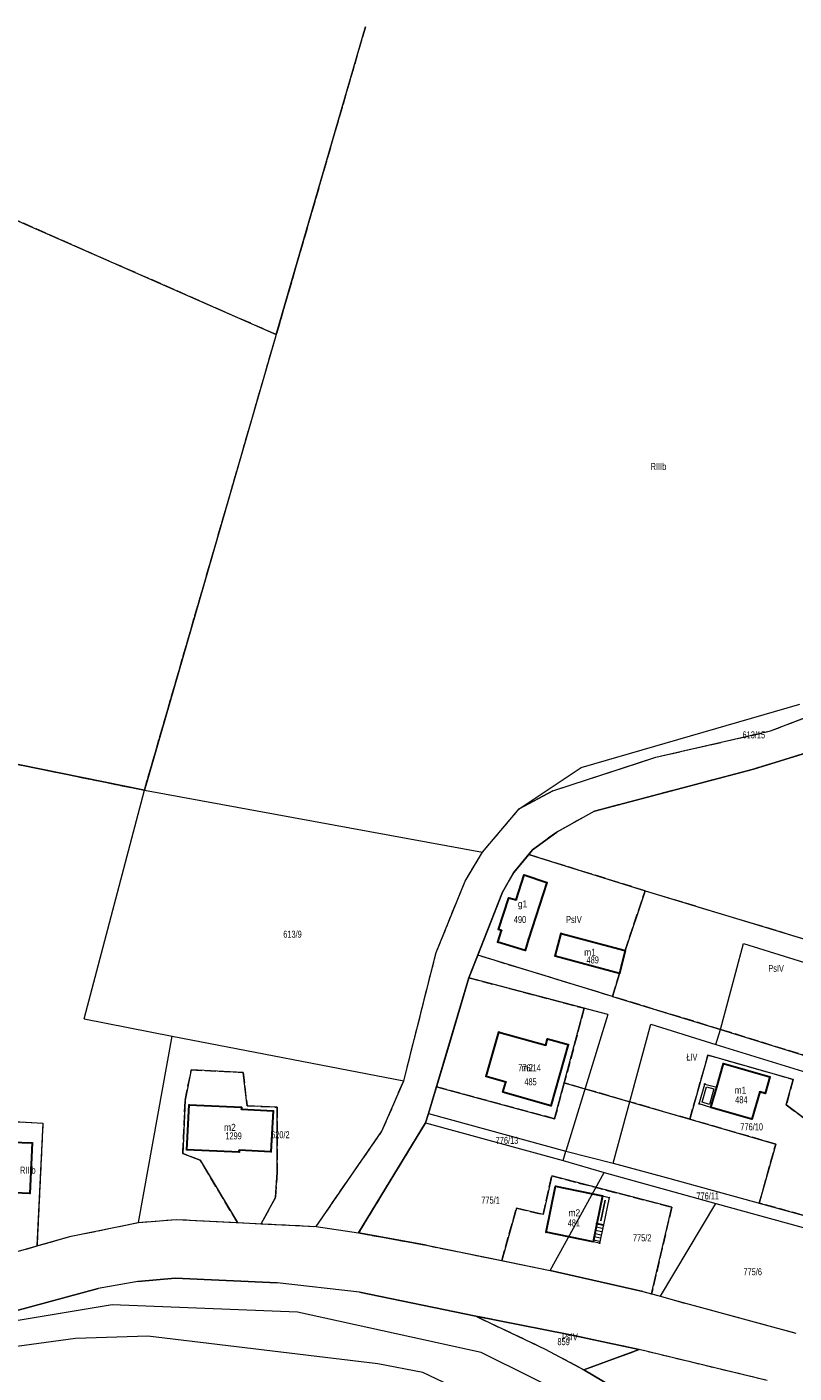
# Model space of a CAD drawing. Header units: metres. Extents: x 7498273 to 7499989, y 5499795 to 5500810.
# Tile 23 of 40: x 7498894 to 7499058, y 5500521 to 5500810. Entities that reach past the tile are written whole.
import ezdxf

# ---------------------------------------------------------------- set-up
doc = ezdxf.new("R2010")
doc.units = ezdxf.units.M
doc.header["$MEASUREMENT"] = 0
doc.linetypes.add('2.25_0.75', pattern=[3, 2.25, -0.75])
doc.layers.get('0').update_dxf_attribs({"color": 2})
for name, color, linetype, lineweight in [('209-oznaczenie konturu klasyfikacyjnego', 7, 'Continuous', 0), ('211-numer działki ewidencyjnej', 7, 'Continuous', 0), ('217-kontur klasyfikacyjny', 7, 'Continuous', 0), ('218-kontur użytku gruntowego', 7, 'Continuous', 0), ('219-działka ewidencyjna', 7, 'Continuous', 0), ('312-budynek ewidencyjny', 7, 'Continuous', 0), ('312-oznaczenie budynku ewidencyjnego', 7, 'Continuous', 0), ('312-oznaczenie budynku ewidencyjnego-Atr117', 7, 'Continuous', 0), ('352-schody', 7, 'Continuous', 0), ('Punkt budynku', 7, 'Continuous', 0), ('taras', 7, 'Continuous', 0), ('weranda lub ganek', 7, 'Continuous', 0)]:
    doc.layers.add(name, color=color, linetype=linetype, lineweight=lineweight)
doc.styles.get("Standard").update_dxf_attribs({"font": 'Working1250.shx', "width": 0.75})

# ---------------------------------------------------------------- blocks, each defined once
blk = doc.blocks.new('PUNKTBUD')
at = {"color": 0}
blk.add_circle((0, 0), 0.09, dxfattribs=at)

msp = doc.modelspace()

# ---------------------------------------------------------------- linework, layer by layer
at = {"layer": '217-kontur klasyfikacyjny', "color": 3, "linetype": '2.25_0.75', "lineweight": 13, "flags": 128}
for points in [[(7498966.458, 5500809.555), (7498947.36, 5500743.6)], [(7498947.36, 5500743.6), (7498877.37, 5500774.38)], [(7498919.07, 5500645.93), (7498947.36, 5500743.6)], [(7499053.34, 5500658.62), (7499068.25, 5500664.35)], [(7498843.43, 5500661.3), (7498919.07, 5500645.93)], [(7499028.75, 5500653.01), (7499053.34, 5500658.62)], [(7499062.21, 5500654.31), (7499049.68, 5500650.43)], [(7499006.66, 5500645.8), (7499028.75, 5500653.01)], [(7499049.68, 5500650.43), (7499015.61, 5500641.43)], [(7498999.43, 5500641.92), (7499006.66, 5500645.8)], [(7498991.57, 5500632.66), (7498999.43, 5500641.92)], [(7499015.61, 5500641.43), (7499007.48, 5500636.96)], [(7499007.48, 5500636.96), (7499002.3, 5500633.12)], [(7498987.85, 5500626.41), (7498991.57, 5500632.66)], [(7499001.47, 5500632.14), (7498998.19, 5500628.24)], [(7499002.3, 5500633.12), (7499001.47, 5500632.14)], [(7499026.45, 5500624.36), (7499001.47, 5500632.14)], [(7498998.19, 5500628.24), (7498995.84, 5500624.07)], [(7498981.63, 5500611.13), (7498987.85, 5500626.41)], [(7498995.84, 5500624.07), (7498990.55, 5500610.54)], [(7499022.13, 5500611.55), (7499026.45, 5500624.36)], [(7499026.45, 5500624.36), (7499084.28, 5500606.88)], [(7498974.69, 5500583.63), (7498981.63, 5500611.13)], [(7498990.55, 5500610.54), (7498988.67, 5500605.72)], [(7499019.41, 5500601.72), (7498990.55, 5500610.54)], [(7499020.93, 5500606.65), (7499022.13, 5500611.55)], [(7498988.67, 5500605.72), (7499013.39, 5500599.18)], [(7499019.41, 5500601.72), (7499020.93, 5500606.65)], [(7499042.6, 5500594.64), (7499019.41, 5500601.72)], [(7499013.39, 5500599.18), (7499009.1, 5500583.19)], [(7499062.19, 5500588.57), (7499042.6, 5500594.64)], [(7499036.02, 5500575.39), (7499039.9, 5500589.15)], [(7499039.9, 5500589.15), (7499058.18, 5500583.93)], [(7498927.81, 5500579.51), (7498929.14, 5500585.98)], [(7498929.14, 5500585.98), (7498940.25, 5500585.41)], [(7498940.25, 5500585.41), (7498941.08, 5500578.28)], [(7498970.01, 5500572.84), (7498974.69, 5500583.63)], [(7498981.69, 5500582.34), (7498979.99, 5500576.63)], [(7499007.04, 5500575.5), (7498981.69, 5500582.34)], [(7499009.1, 5500583.19), (7499007.04, 5500575.5)], [(7499036.02, 5500575.39), (7499009.1, 5500583.19)], [(7499058.18, 5500583.93), (7499056.67, 5500578.45)], [(7498927.33, 5500568.02), (7498927.81, 5500579.51)], [(7499056.67, 5500578.45), (7499064.09, 5500572.94)], [(7498941.08, 5500578.28), (7498947.57, 5500577.97)], [(7498947.57, 5500577.97), (7498947.51, 5500563.99)], [(7498979.99, 5500576.63), (7498979.32, 5500574.62)], [(7498884.84, 5500575.23), (7498897.31, 5500574.57)], [(7498897.31, 5500574.57), (7498896.05, 5500548.23)], [(7498955.89, 5500552.4), (7498970.01, 5500572.84)], [(7498979.32, 5500574.62), (7498964.99, 5500551.01)], [(7499054.43, 5500570.06), (7499036.02, 5500575.39)], [(7499050.92, 5500557.41), (7499054.43, 5500570.06)], [(7498931.05, 5500566.63), (7498927.33, 5500568.02)], [(7498939.03, 5500553.25), (7498931.05, 5500566.63)], [(7498947.51, 5500563.99), (7498947.17, 5500558.64)], [(7499004.56, 5500554.98), (7499006.43, 5500563.23)], [(7499006.43, 5500563.23), (7499032.16, 5500556.55)], [(7498947.17, 5500558.64), (7498944.11, 5500552.99)], [(7498995.68, 5500545.09), (7498998.85, 5500556.34)], [(7498998.85, 5500556.34), (7499004.56, 5500554.98)], [(7499032.16, 5500556.55), (7499027.81, 5500537.95)], [(7499065.99, 5500553.24), (7499050.92, 5500557.41)], [(7498903.35, 5500550.3), (7498917.81, 5500553.25)], [(7498917.81, 5500553.25), (7498925.88, 5500553.91)], [(7498925.88, 5500553.91), (7498939.03, 5500553.25)], [(7498944.11, 5500552.99), (7498955.89, 5500552.4)], [(7498896.05, 5500548.23), (7498903.35, 5500550.3)], [(7498964.99, 5500551.01), (7498979.53, 5500548.38)], [(7498893.74, 5500547.57), (7498896.05, 5500548.23)], [(7498979.53, 5500548.38), (7498995.68, 5500545.09)], [(7499027.81, 5500537.95), (7499029.76, 5500537.43)], [(7499029.76, 5500537.43), (7499032.7, 5500536.58)], [(7499032.7, 5500536.58), (7499058.78, 5500529.56)], [(7498990.12, 5500533.17), (7499005.03, 5500526.11)], [(7499009.75, 5500529.33), (7498990.12, 5500533.17)], [(7499025.15, 5500526.01), (7499009.75, 5500529.33)], [(7499005.03, 5500526.11), (7499013.3, 5500521.7)], [(7499013.3, 5500521.7), (7499025.15, 5500526.01)], [(7499052.63, 5500519.38), (7499025.15, 5500526.01)], [(7499013.3, 5500521.7), (7499024.04, 5500515.33)]]:
    msp.add_lwpolyline(points, dxfattribs=at)
at = {"layer": '218-kontur użytku gruntowego', "color": 3, "linetype": 'Continuous', "lineweight": 13, "flags": 128}
for points in [[(7498947.36, 5500743.6), (7498966.458, 5500809.555)], [(7498877.37, 5500774.38), (7498947.36, 5500743.6)], [(7498947.36, 5500743.6), (7498919.07, 5500645.93)], [(7499053.34, 5500658.62), (7499068.25, 5500664.35)], [(7498919.07, 5500645.93), (7498843.43, 5500661.3)], [(7499028.75, 5500653.01), (7499053.34, 5500658.62)], [(7499062.21, 5500654.31), (7499049.68, 5500650.43)], [(7499006.66, 5500645.8), (7499028.75, 5500653.01)], [(7499049.68, 5500650.43), (7499015.61, 5500641.43)], [(7498999.43, 5500641.92), (7499006.66, 5500645.8)], [(7498991.57, 5500632.66), (7498999.43, 5500641.92)], [(7499015.61, 5500641.43), (7499007.48, 5500636.96)], [(7499007.48, 5500636.96), (7499002.3, 5500633.12)], [(7498987.85, 5500626.41), (7498991.57, 5500632.66)], [(7499001.47, 5500632.14), (7498998.19, 5500628.24)], [(7499002.3, 5500633.12), (7499001.47, 5500632.14)], [(7499001.47, 5500632.14), (7499026.45, 5500624.36)], [(7498998.19, 5500628.24), (7498995.84, 5500624.07)], [(7498981.63, 5500611.13), (7498987.85, 5500626.41)], [(7498995.84, 5500624.07), (7498990.55, 5500610.54)], [(7499026.45, 5500624.36), (7499022.13, 5500611.55)], [(7499026.45, 5500624.36), (7499084.28, 5500606.88)], [(7498974.69, 5500583.63), (7498981.63, 5500611.13)], [(7498990.55, 5500610.54), (7498988.67, 5500605.72)], [(7499019.41, 5500601.72), (7498990.55, 5500610.54)], [(7499022.13, 5500611.55), (7499020.93, 5500606.65)], [(7498988.67, 5500605.72), (7498984.11, 5500590.44)], [(7499013.39, 5500599.18), (7498988.67, 5500605.72)], [(7499020.93, 5500606.65), (7499019.41, 5500601.72)], [(7499019.41, 5500601.72), (7499042.6, 5500594.64)], [(7499009.1, 5500583.19), (7499013.39, 5500599.18)], [(7499042.6, 5500594.64), (7499062.19, 5500588.57)], [(7498984.11, 5500590.44), (7498981.69, 5500582.34)], [(7499039.9, 5500589.15), (7499036.02, 5500575.39)], [(7499058.18, 5500583.93), (7499039.9, 5500589.15)], [(7498929.14, 5500585.98), (7498927.81, 5500579.51)], [(7498940.25, 5500585.41), (7498929.14, 5500585.98)], [(7498941.08, 5500578.28), (7498940.25, 5500585.41)], [(7498970.01, 5500572.84), (7498974.69, 5500583.63)], [(7498981.69, 5500582.34), (7498979.99, 5500576.63)], [(7498981.69, 5500582.34), (7499007.04, 5500575.5)], [(7499007.04, 5500575.5), (7499009.1, 5500583.19)], [(7499009.1, 5500583.19), (7499036.02, 5500575.39)], [(7499056.67, 5500578.45), (7499058.18, 5500583.93)], [(7498927.81, 5500579.51), (7498927.33, 5500568.02)], [(7499064.09, 5500572.94), (7499056.67, 5500578.45)], [(7498947.57, 5500577.97), (7498941.08, 5500578.28)], [(7498947.51, 5500563.99), (7498947.57, 5500577.97)], [(7498979.99, 5500576.63), (7498979.32, 5500574.62)], [(7498884.84, 5500575.23), (7498897.31, 5500574.57)], [(7498897.31, 5500574.57), (7498896.05, 5500548.23)], [(7498955.89, 5500552.4), (7498970.01, 5500572.84)], [(7498979.32, 5500574.62), (7498964.99, 5500551.01)], [(7499036.02, 5500575.39), (7499054.43, 5500570.06)], [(7499054.43, 5500570.06), (7499050.92, 5500557.41)], [(7498927.33, 5500568.02), (7498931.05, 5500566.63)], [(7498931.05, 5500566.63), (7498939.03, 5500553.25)], [(7498947.17, 5500558.64), (7498947.51, 5500563.99)], [(7499006.43, 5500563.23), (7499004.56, 5500554.98)], [(7499032.16, 5500556.55), (7499006.43, 5500563.23)], [(7498944.11, 5500552.99), (7498947.17, 5500558.64)], [(7498998.85, 5500556.34), (7498995.68, 5500545.09)], [(7499004.56, 5500554.98), (7498998.85, 5500556.34)], [(7499027.81, 5500537.95), (7499032.16, 5500556.55)], [(7499050.92, 5500557.41), (7499065.99, 5500553.24)], [(7498903.35, 5500550.3), (7498917.81, 5500553.25)], [(7498917.81, 5500553.25), (7498925.88, 5500553.91)], [(7498925.88, 5500553.91), (7498939.03, 5500553.25)], [(7498939.03, 5500553.25), (7498944.11, 5500552.99)], [(7498944.11, 5500552.99), (7498955.89, 5500552.4)], [(7498896.05, 5500548.23), (7498903.35, 5500550.3)], [(7498964.99, 5500551.01), (7498979.53, 5500548.38)], [(7498893.74, 5500547.57), (7498896.05, 5500548.23)], [(7498979.53, 5500548.38), (7498995.68, 5500545.09)], [(7498995.68, 5500545.09), (7499006.07, 5500542.98)], [(7498925.65, 5500541.3), (7498917.67, 5500540.59)], [(7498947.52, 5500540.34), (7498925.65, 5500541.3)], [(7499006.07, 5500542.98), (7499025.94, 5500538.44)], [(7498909.17, 5500539.12), (7498891.23, 5500534.26)], [(7498917.67, 5500540.59), (7498909.17, 5500539.12)], [(7498965.22, 5500538.3), (7498947.52, 5500540.34)], [(7498990.12, 5500533.17), (7498965.22, 5500538.3)], [(7499025.94, 5500538.44), (7499027.81, 5500537.95)], [(7498912.14, 5500535.6), (7498883.39, 5500530.82)], [(7498951.94, 5500534.02), (7498912.14, 5500535.6)], [(7499027.81, 5500537.95), (7499029.76, 5500537.43)], [(7499029.76, 5500537.43), (7499032.7, 5500536.58)], [(7499032.7, 5500536.58), (7499058.78, 5500529.56)], [(7498991.26, 5500525.39), (7498951.94, 5500534.02)], [(7498990.12, 5500533.17), (7499005.03, 5500526.11)], [(7499009.75, 5500529.33), (7498990.12, 5500533.17)], [(7499025.15, 5500526.01), (7499009.75, 5500529.33)], [(7498904.28, 5500528.36), (7498891.73, 5500526.7)], [(7498919.82, 5500528.92), (7498904.28, 5500528.36)], [(7498969.1, 5500522.98), (7498919.82, 5500528.92)], [(7499012.84, 5500514.68), (7498991.26, 5500525.39)], [(7499005.03, 5500526.11), (7499013.3, 5500521.7)], [(7499025.15, 5500526.01), (7499013.3, 5500521.7)], [(7499052.63, 5500519.38), (7499025.15, 5500526.01)], [(7498978.75, 5500521.1), (7498969.1, 5500522.98)], [(7499007.17, 5500507.58), (7498978.75, 5500521.1)], [(7499013.3, 5500521.7), (7499024.04, 5500515.33)]]:
    msp.add_lwpolyline(points, dxfattribs=at)
at = {"layer": '219-działka ewidencyjna', "color": 3, "linetype": 'Continuous', "lineweight": 13, "flags": 128}
for points in [[(7498919.07, 5500645.93), (7498966.456, 5500809.555)], [(7498820.57, 5500665.94), (7498919.07, 5500645.93)], [(7499012.72, 5500650.77), (7499059.63, 5500664.38)], [(7499053.34, 5500658.62), (7499068.25, 5500664.35)], [(7499028.75, 5500653.01), (7499053.34, 5500658.62)], [(7499049.68, 5500650.43), (7499062.21, 5500654.31)], [(7498999.43, 5500641.92), (7499012.72, 5500650.77)], [(7499006.66, 5500645.8), (7499028.75, 5500653.01)], [(7499015.61, 5500641.43), (7499049.68, 5500650.43)], [(7498906.13, 5500596.93), (7498919.07, 5500645.93)], [(7498919.07, 5500645.93), (7498991.57, 5500632.66)], [(7499006.66, 5500645.8), (7498999.43, 5500641.92)], [(7498991.57, 5500632.66), (7498999.43, 5500641.92)], [(7499015.61, 5500641.43), (7499007.48, 5500636.96)], [(7499002.3, 5500633.12), (7499007.48, 5500636.96)], [(7498987.85, 5500626.41), (7498991.57, 5500632.66)], [(7498998.19, 5500628.24), (7499002.3, 5500633.12)], [(7498995.84, 5500624.07), (7498998.19, 5500628.24)], [(7498981.63, 5500611.13), (7498987.85, 5500626.41)], [(7498988.67, 5500605.72), (7498995.84, 5500624.07)], [(7499042.6, 5500594.64), (7499047.5, 5500613.05)], [(7499047.5, 5500613.05), (7499100.8, 5500596.5)], [(7498974.69, 5500583.63), (7498981.63, 5500611.13)], [(7498979.99, 5500576.63), (7498988.67, 5500605.72)], [(7499018.42, 5500597.85), (7498988.67, 5500605.72)], [(7498906.13, 5500596.93), (7498925.01, 5500593.23)], [(7499018.42, 5500597.85), (7499009.47, 5500568.58)], [(7499019.57, 5500565.97), (7499027.66, 5500595.8)], [(7499027.66, 5500595.8), (7499041.62, 5500591.43)], [(7498917.81, 5500553.25), (7498925.01, 5500593.23)], [(7498925.01, 5500593.23), (7498974.69, 5500583.63)], [(7499041.62, 5500591.43), (7499042.6, 5500594.64)], [(7499042.6, 5500594.64), (7499075.36, 5500584.48)], [(7499041.62, 5500591.43), (7499074.15, 5500581.4)], [(7498970.01, 5500572.84), (7498974.69, 5500583.63)], [(7498979.32, 5500574.62), (7498979.99, 5500576.63)], [(7498979.99, 5500576.63), (7499009.47, 5500568.58)], [(7498955.89, 5500552.4), (7498970.01, 5500572.84)], [(7498964.99, 5500551.01), (7498979.32, 5500574.62)], [(7498979.32, 5500574.62), (7499008.88, 5500566.58)], [(7499008.88, 5500566.58), (7499009.47, 5500568.58)], [(7499009.47, 5500568.58), (7499019.57, 5500565.97)], [(7499006.07, 5500542.98), (7499017.63, 5500563.99)], [(7499008.88, 5500566.58), (7499017.63, 5500563.99)], [(7499017.63, 5500563.99), (7499041.59, 5500557.33)], [(7499019.57, 5500565.97), (7499030.97, 5500562.93)], [(7499030.97, 5500562.93), (7499065.99, 5500553.24)], [(7499029.76, 5500537.43), (7499041.59, 5500557.33)], [(7499041.59, 5500557.33), (7499065.28, 5500550.81)], [(7498903.35, 5500550.3), (7498917.81, 5500553.25)], [(7498917.81, 5500553.25), (7498925.88, 5500553.91)], [(7498925.88, 5500553.91), (7498955.89, 5500552.4)], [(7498955.89, 5500552.4), (7498964.99, 5500551.01)], [(7498880.64, 5500543.86), (7498903.35, 5500550.3)], [(7498979.53, 5500548.38), (7498964.99, 5500551.01)], [(7498979.53, 5500548.38), (7499006.07, 5500542.98)], [(7498917.67, 5500540.59), (7498925.65, 5500541.3)], [(7498925.65, 5500541.3), (7498947.52, 5500540.34)], [(7499025.94, 5500538.44), (7499006.07, 5500542.98)], [(7498891.23, 5500534.26), (7498909.17, 5500539.12)], [(7498917.67, 5500540.59), (7498909.17, 5500539.12)], [(7498965.22, 5500538.3), (7498947.52, 5500540.34)], [(7498965.22, 5500538.3), (7498990.12, 5500533.17)], [(7499025.94, 5500538.44), (7499029.76, 5500537.43)], [(7499029.76, 5500537.43), (7499032.7, 5500536.58)], [(7499032.7, 5500536.58), (7499058.78, 5500529.56)], [(7498990.12, 5500533.17), (7499009.75, 5500529.33)], [(7498990.12, 5500533.17), (7499005.03, 5500526.11)], [(7499009.75, 5500529.33), (7499025.15, 5500526.01)], [(7499005.03, 5500526.11), (7499013.3, 5500521.7)], [(7499013.3, 5500521.7), (7499025.15, 5500526.01)], [(7499052.63, 5500519.38), (7499025.15, 5500526.01)], [(7499024.04, 5500515.33), (7499013.3, 5500521.7)]]:
    msp.add_lwpolyline(points, dxfattribs=at)
at = {"layer": '312-budynek ewidencyjny', "color": 7, "linetype": 'Continuous', "lineweight": 30, "flags": 128}
for points in [[(7498998.79, 5500622.43), (7499000.53, 5500627.75)], [(7499000.53, 5500627.75), (7499005.37, 5500626.12)], [(7499005.37, 5500626.12), (7499001.43, 5500613.99)], [(7498994.97, 5500616.07), (7498997.23, 5500622.87)], [(7498997.23, 5500622.87), (7498998.79, 5500622.43)], [(7498995.66, 5500615.85), (7498994.97, 5500616.07)], [(7498994.84, 5500613.33), (7498995.66, 5500615.85)], [(7499000.74, 5500611.55), (7498994.84, 5500613.33)], [(7499001.43, 5500613.99), (7499000.74, 5500611.55)], [(7499007.13, 5500610.34), (7499008.41, 5500615.23)], [(7499008.41, 5500615.23), (7499022.13, 5500611.55)], [(7499020.93, 5500606.65), (7499007.13, 5500610.34)], [(7499022.13, 5500611.55), (7499020.93, 5500606.65)], [(7498992.38, 5500584.55), (7498995.06, 5500594.08)], [(7498995.06, 5500594.08), (7499005.12, 5500591.25)], [(7499005.12, 5500591.25), (7499005.51, 5500592.63)], [(7499005.51, 5500592.63), (7499009.94, 5500591.4)], [(7499009.94, 5500591.4), (7499006.25, 5500578.27)], [(7499041.78, 5500582.24), (7499043.22, 5500587.35)], [(7499043.22, 5500587.35), (7499053.19, 5500584.47)], [(7498996.57, 5500583.37), (7498992.38, 5500584.55)], [(7499053.19, 5500584.47), (7499052.16, 5500580.91)], [(7498995.96, 5500581.2), (7498996.57, 5500583.37)], [(7499040.56, 5500577.91), (7499041.78, 5500582.24)], [(7499051, 5500581.25), (7499049.31, 5500575.39)], [(7499052.16, 5500580.91), (7499051, 5500581.25)], [(7498928.18, 5500568.85), (7498928.66, 5500578.46)], [(7498928.66, 5500578.46), (7498939.9, 5500577.95)], [(7499006.25, 5500578.27), (7498995.96, 5500581.2)], [(7498939.9, 5500577.95), (7498939.88, 5500577.55)], [(7498939.88, 5500577.55), (7498946.66, 5500577.2)], [(7498946.66, 5500577.2), (7498946.21, 5500568.41)], [(7499049.31, 5500575.39), (7499040.56, 5500577.91)], [(7498888.46, 5500570.56), (7498895.01, 5500570.31)], [(7498895.01, 5500570.31), (7498894.52, 5500559.48)], [(7498939.4, 5500568.34), (7498928.18, 5500568.85)], [(7498939.42, 5500568.73), (7498939.4, 5500568.34)], [(7498946.21, 5500568.41), (7498939.42, 5500568.73)], [(7498894.52, 5500559.48), (7498887.95, 5500559.77)], [(7499005.23, 5500551.16), (7499007.25, 5500561.03)], [(7499007.25, 5500561.03), (7499017.28, 5500558.95)], [(7499017.28, 5500558.95), (7499016.07, 5500553.03)], [(7499016.07, 5500553.03), (7499015.27, 5500549.14)], [(7499015.27, 5500549.14), (7499005.23, 5500551.16)]]:
    msp.add_lwpolyline(points, dxfattribs=at)
at = {"layer": '352-schody', "color": 7, "linetype": 'Continuous', "lineweight": 13, "flags": 128}
for points in [[(7499017.456, 5500552.621), (7499016.046, 5500552.911)], [(7499016.892, 5500549.879), (7499015.482, 5500550.168)], [(7499017.033, 5500550.564), (7499015.623, 5500550.854)], [(7499017.174, 5500551.25), (7499015.764, 5500551.54)], [(7499017.315, 5500551.935), (7499015.905, 5500552.225)], [(7499016.751, 5500549.193), (7499015.341, 5500549.483)]]:
    msp.add_lwpolyline(points, dxfattribs=at)
at = {"layer": '352-schody', "color": 7, "linetype": 'Continuous', "lineweight": 13}
msp.add_3dface([(7499015.27, 5500549.14), (7499016.07, 5500553.03), (7499017.48, 5500552.74), (7499016.68, 5500548.85)], dxfattribs=at)
msp.add_3dface([(7499015.27, 5500549.14), (7499016.07, 5500553.03), (7499017.48, 5500552.74), (7499016.68, 5500548.85)], dxfattribs=at)
at = {"layer": 'taras', "lineweight": 13}
for p, q in [((7499038.04, 5500578.71), (7499039.24, 5500582.93)), ((7499038.654, 5500579.04), (7499039.586, 5500582.318)), ((7499039.24, 5500582.93), (7499041.78, 5500582.24)), ((7499039.586, 5500582.318), (7499041.162, 5500581.89)), ((7499041.162, 5500581.89), (7499040.219, 5500578.543)), ((7499041.78, 5500582.24), (7499040.56, 5500577.91)), ((7499040.56, 5500577.91), (7499038.04, 5500578.71)), ((7499040.219, 5500578.543), (7499038.654, 5500579.04))]:
    msp.add_line(p, q, dxfattribs=at)
at = {"layer": 'weranda lub ganek', "lineweight": 13}
for p, q in [((7499016.07, 5500553.03), (7499017.28, 5500558.95)), ((7499017.28, 5500558.95), (7499018.76, 5500558.58)), ((7499018.76, 5500558.58), (7499017.48, 5500552.74)), ((7499017.871, 5500558.029), (7499016.906, 5500553.624)), ((7499016.955, 5500553.614), (7499017.858, 5500558.032)), ((7499017.858, 5500558.032), (7499017.871, 5500558.029)), ((7499017.48, 5500552.74), (7499016.07, 5500553.03)), ((7499016.906, 5500553.624), (7499016.955, 5500553.614))]:
    msp.add_line(p, q, dxfattribs=at)

# ---------------------------------------------------------------- block references
at = {"layer": 'Punkt budynku', "color": 5, "linetype": 'Continuous', "lineweight": 13}
for p in [(7499000.53, 5500627.75), (7499005.37, 5500626.12), (7498997.23, 5500622.87), (7498998.79, 5500622.43), (7498994.97, 5500616.07), (7498995.66, 5500615.85), (7498994.84, 5500613.33), (7499001.43, 5500613.99), (7499008.41, 5500615.23), (7499000.74, 5500611.55), (7499007.13, 5500610.34), (7499022.13, 5500611.55), (7499020.93, 5500606.65), (7498995.06, 5500594.08), (7499005.12, 5500591.25), (7499005.51, 5500592.63), (7499009.94, 5500591.4), (7499043.22, 5500587.35), (7498992.38, 5500584.55), (7499053.19, 5500584.47), (7498995.96, 5500581.2), (7498996.57, 5500583.37), (7499039.24, 5500582.93), (7499041.78, 5500582.24), (7499051, 5500581.25), (7498928.66, 5500578.46), (7499006.25, 5500578.27), (7499038.04, 5500578.71), (7499052.16, 5500580.91), (7498939.88, 5500577.55), (7498939.9, 5500577.95), (7498946.66, 5500577.2), (7499040.56, 5500577.91), (7499049.31, 5500575.39), (7498895.01, 5500570.31), (7498928.18, 5500568.85), (7498939.4, 5500568.34), (7498939.42, 5500568.73), (7498946.21, 5500568.41), (7499007.25, 5500561.03), (7498894.52, 5500559.48), (7499017.28, 5500558.95), (7499018.76, 5500558.58), (7499016.07, 5500553.03), (7499017.48, 5500552.74), (7499005.23, 5500551.16), (7499015.27, 5500549.14), (7499016.68, 5500548.85)]:
    msp.add_blockref('PUNKTBUD', p, dxfattribs=at)

# ---------------------------------------------------------------- texts
at = {"layer": '209-oznaczenie konturu klasyfikacyjnego', "color": 3, "linetype": 'Continuous', "lineweight": 13, "char_height": 1.5, "attachment_point": 7, "line_spacing_factor": 0.6}
for s, insert in [('\\H1x;\\W0.79;RIIIb', (7499027.62, 5500714.54)), ('\\H1x;\\W0.79;PsIV', (7499009.5, 5500617.43)), ('\\H1x;\\W0.79;PsIV', (7499052.85, 5500606.97)), ('\\H1x;\\W0.79;ŁIV', (7499035.27, 5500587.97)), ('\\H1x;\\W0.79;RIIIb', (7498892.4, 5500563.7)), ('\\H1x;\\W0.79;PsIV', (7499008.64, 5500527.94))]:
    msp.add_mtext(s, dxfattribs=dict(at, insert=insert))
at = {"layer": '211-numer działki ewidencyjnej', "color": 3, "linetype": 'Continuous', "lineweight": 13, "char_height": 1.5, "line_spacing_factor": 0.6}
for s, insert, attachment_point in [('\\H1x;\\W0.79;613/15', (7499047.32, 5500658.55), 1), ('\\H1x;\\W0.79;613/9', (7498948.85, 5500614.28), 7), ('\\H1x;\\W0.79;776/14', (7498999.21, 5500587.15), 1), ('\\H1x;\\W0.79;620/2', (7498946.25, 5500572.82), 1), ('\\H1x;\\W0.79;776/10', (7499046.86, 5500574.52), 1), ('\\H1x;\\W0.79;776/13', (7498994.4, 5500571.61), 1), ('\\H1x;\\W0.79;775/1', (7498991.31, 5500558.8), 1), ('\\H1x;\\W0.79;776/11', (7499037.44, 5500559.7), 1), ('\\H1x;\\W0.79;775/2', (7499023.83, 5500550.71), 1), ('\\H1x;\\W0.79;775/6', (7499047.52, 5500543.45), 1), ('\\H1x;\\W0.79;859', (7499007.64, 5500526.94), 7)]:
    msp.add_mtext(s, dxfattribs=dict(at, insert=insert, attachment_point=attachment_point))
at = {"layer": '312-oznaczenie budynku ewidencyjnego', "color": 7, "linetype": 'Continuous', "lineweight": 13, "char_height": 1.5, "attachment_point": 1, "line_spacing_factor": 0.6}
for s, insert in [('\\H1x;\\W0.79;490', (7498998.29, 5500618.95)), ('\\H1x;\\W0.79;489', (7499013.88, 5500610.29)), ('\\H1x;\\W0.79;485', (7499000.54, 5500584.18)), ('\\H1x;\\W0.79;484', (7499045.75, 5500580.31)), ('\\H1x;\\W0.79;1299', (7498936.43, 5500572.58)), ('\\H1x;\\W0.79;481', (7499009.84, 5500553.9))]:
    msp.add_mtext(s, dxfattribs=dict(at, insert=insert))
at = {"layer": '312-oznaczenie budynku ewidencyjnego-Atr117', "color": 7, "char_height": 1.5, "attachment_point": 8, "line_spacing_factor": 0.6}
for s, insert in [('\\H1x;\\W0.9;g1', (7499000.17, 5500620.37)), ('\\H1x;\\W0.9;m1', (7499014.63, 5500610.44)), ('\\H1x;\\W0.9;m2', (7499001.16, 5500585.68)), ('\\H1x;\\W0.9;m1', (7499046.88, 5500580.87)), ('\\H1x;\\W0.9;m2', (7498937.42, 5500572.9)), ('\\H1x;\\W0.9;m2', (7499011.26, 5500554.59))]:
    msp.add_mtext(s, dxfattribs=dict(at, insert=insert))

doc.saveas('drawing.dxf')
